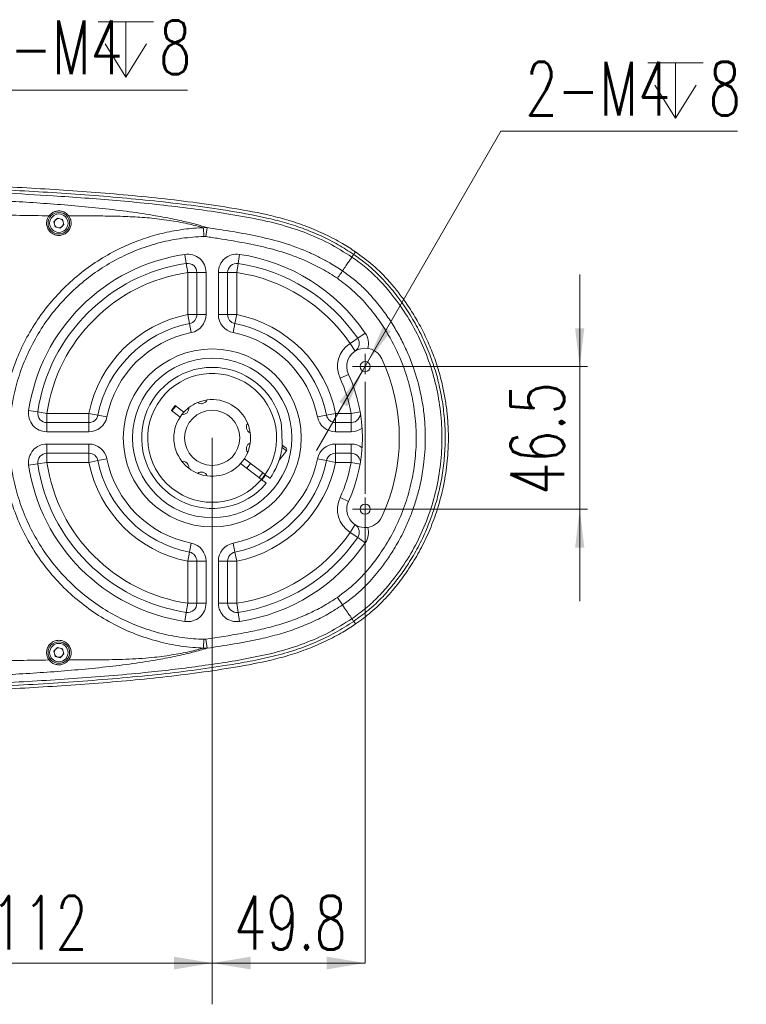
# Model space of a CAD drawing. Header units: millimetres. Extents: x 0 to 595, y 0 to 420.
# Tile 15 of 16: x 373 to 421, y 297 to 361. Entities that reach past the tile are written whole.
import ezdxf

# ---------------------------------------------------------------- set-up
doc = ezdxf.new("R2010")
doc.units = ezdxf.units.MM
doc.layers.get('0').update_dxf_attribs({"lineweight": 18})
doc.layers.add('10', color=7, linetype='Continuous', lineweight=18)
doc.styles.add('SLDTEXTSTYLE2', font='txt.shx', dxfattribs={"width": 0.7})
doc.dimstyles.new('SLDDIMSTYLE0', dxfattribs={"dimtxt": 3.5, "dimasz": 2.5, "dimexe": 0, "dimexo": 0.0625, "dimgap": 0.875, "dimtad": 1, "dimlfac": 5, "dimrnd": 1e-09, "dimzin": 12, "dimdsep": 46, "dimtxsty": 'SLDTEXTSTYLE2', "dimcen": 0.09, "dimdle": 5, "dimadec": 0, "dimazin": 3, "dimtfac": 1, "dimtofl": 0, "dimtmove": 0, "dimatfit": 3, "dimfxl": 0, "dimfrac": 2, "dimtolj": 1, "dimarcsym": 0})
doc.dimstyles.new('SLDDIMSTYLE2', dxfattribs={"dimtxt": 3.5, "dimasz": 2.5, "dimexe": 0, "dimexo": 0.0625, "dimgap": 0.875, "dimtad": 1, "dimdec": 1, "dimlfac": 5, "dimrnd": 1e-09, "dimzin": 12, "dimdsep": 46, "dimtxsty": 'SLDTEXTSTYLE2', "dimcen": 0.09, "dimdle": 5, "dimadec": 0, "dimazin": 3, "dimtfac": 1, "dimtdec": 1, "dimtmove": 0, "dimatfit": 0, "dimfxl": 0, "dimfrac": 2, "dimtolj": 1, "dimarcsym": 0})
doc.dimstyles.new('SLDDIMSTYLE6', dxfattribs={"dimtxt": 3.5, "dimasz": 2.5, "dimexe": 0, "dimexo": 0.0625, "dimgap": 0.875, "dimtad": 0, "dimtih": 1, "dimtoh": 1, "dimlfac": 5, "dimrnd": 1e-09, "dimzin": 12, "dimdsep": 46, "dimtxsty": 'SLDTEXTSTYLE2', "dimcen": 0, "dimdle": 5, "dimadec": 0, "dimazin": 3, "dimtfac": 1, "dimtmove": 0, "dimatfit": 3, "dimfxl": 0, "dimfrac": 2, "dimtolj": 1, "dimarcsym": 0})

# ---------------------------------------------------------------- blocks, each defined once
blk = doc.blocks.new('*X17')
at = {"layer": '10', "linetype": 'Continuous'}
for points in [[(385.682, 299.273), (388.182, 298.856), (388.182, 299.689)], [(395.651, 299.273), (393.151, 298.856), (393.151, 299.689)]]:
    blk.add_hatch(color=0, dxfattribs=at).paths.add_polyline_path(points, flags=0)
at = {"layer": '10', "color": 0, "linetype": 'Continuous'}
for p, q in [((395.651, 329.636), (395.651, 299.273)), ((395.651, 299.273), (385.682, 299.273)), ((385.682, 296.645), (385.682, 299.273))]:
    blk.add_line(p, q, dxfattribs=at)
at = {"layer": '10', "color": 0, "insert": (390.782, 301.898), "char_height": 3.5, "width": 10.5, "attachment_point": 5, "style": 'SLDTEXTSTYLE2'}
blk.add_mtext('49.8', dxfattribs=at)
blk = doc.blocks.new('*X18')
at = {"layer": '10', "linetype": 'Continuous'}
for points in [[(363.282, 299.273), (365.782, 298.856), (365.782, 299.689)], [(385.682, 299.273), (383.182, 298.856), (383.182, 299.689)]]:
    blk.add_hatch(color=0, dxfattribs=at).paths.add_polyline_path(points, flags=0)
at = {"layer": '10', "color": 0, "linetype": 'Continuous'}
for p, q in [((363.282, 321.185), (363.282, 299.273)), ((385.682, 299.273), (363.282, 299.273)), ((385.682, 296.645), (385.682, 299.273))]:
    blk.add_line(p, q, dxfattribs=at)
at = {"layer": '10', "color": 0, "insert": (374.415, 301.898), "char_height": 3.5, "width": 7.35, "attachment_point": 5, "style": 'SLDTEXTSTYLE2'}
blk.add_mtext('112', dxfattribs=at)
blk = doc.blocks.new('*X20')
at = {"layer": '10'}
for points in [[(409.646, 338.167), (409.946, 340.667), (409.346, 340.667)], [(409.646, 328.869), (409.346, 326.369), (409.946, 326.369)]]:
    blk.add_hatch(color=256, dxfattribs=at).paths.add_polyline_path(points, flags=0)
for p, q in [((409.646, 338.167), (409.646, 344.167)), ((396.481, 338.167), (410.146, 338.167)), ((409.646, 338.167), (409.646, 328.869)), ((396.481, 328.869), (410.146, 328.869)), ((409.646, 328.869), (409.646, 322.869))]:
    blk.add_line(p, q, dxfattribs=at)
at = {"layer": '10', "insert": (405.135, 329.795), "char_height": 3.5, "width": 10.15, "attachment_point": 1, "rotation": 90, "style": 'SLDTEXTSTYLE2'}
blk.add_mtext('46.5', dxfattribs=at)
blk = doc.blocks.new('SW_SYMBOL_HOLE_DEPTH')
at = {"layer": '10', "color": 0}
for p, q in [((0, 875), (800, 875)), ((400, 875), (400, 75)), ((100, 555), (400, 75)), ((700, 555), (400, 75))]:
    blk.add_line(p, q, dxfattribs=at)
blk = doc.blocks.new('*X31')
at = {"layer": '10'}
for points in [[(363.447, 346.904), (364.956, 348.919), (364.437, 349.219)], [(363.117, 346.332), (361.607, 344.317), (362.126, 344.017)]]:
    blk.add_hatch(color=256, dxfattribs=at).paths.add_polyline_path(points, flags=0)
for p, q in [((363.447, 346.904), (368.813, 356.199)), ((368.813, 356.199), (384.081, 356.199)), ((363.117, 346.332), (363.447, 346.904)), ((363.117, 346.332), (360.117, 341.136))]:
    blk.add_line(p, q, dxfattribs=at)
at = {"layer": '10', "xscale": 0.004511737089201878, "yscale": 0.004511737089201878, "zscale": 0.004511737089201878}
blk.add_blockref('SW_SYMBOL_HOLE_DEPTH', (378.246, 356.704), dxfattribs=at)
at = {"layer": '10', "char_height": 3.5, "attachment_point": 1, "style": 'SLDTEXTSTYLE2'}
for s, insert, width in [('8-M4', (370.401, 360.735), 13.3), ('8', (382.215, 360.735), 2.45)]:
    blk.add_mtext(s, dxfattribs=dict(at, insert=insert, width=width))
blk = doc.blocks.new('*X33')
at = {"layer": '10'}
for points in [[(395.816, 338.452), (397.326, 340.467), (396.806, 340.767)], [(395.486, 337.881), (393.976, 335.866), (394.496, 335.566)]]:
    blk.add_hatch(color=256, dxfattribs=at).paths.add_polyline_path(points, flags=0)
for p, q in [((395.816, 338.452), (404.512, 353.514)), ((404.512, 353.514), (419.926, 353.514)), ((395.486, 337.881), (395.816, 338.452)), ((395.486, 337.881), (392.486, 332.685))]:
    blk.add_line(p, q, dxfattribs=at)
at = {"layer": '10', "xscale": 0.004511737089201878, "yscale": 0.004511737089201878, "zscale": 0.004511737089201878}
blk.add_blockref('SW_SYMBOL_HOLE_DEPTH', (414.091, 354.02), dxfattribs=at)
at = {"layer": '10', "char_height": 3.5, "attachment_point": 1, "style": 'SLDTEXTSTYLE2'}
for s, insert, width in [('2-M4', (406.099, 358.05), 13.3), ('8', (418.059, 358.05), 2.45)]:
    blk.add_mtext(s, dxfattribs=dict(at, insert=insert, width=width))
blk = doc.blocks.new('SW_CENTERMARKSYMBOL_0')
at = {"layer": '10', "color": 0}
for p, q in [((0, 0.5), (0, 0.83)), ((-0.5, 0), (-0.83, 0)), ((0, 0), (-0.5, 0)), ((0, 0), (0, 0.5)), ((0, 0), (0.5, 0)), ((0, 0), (0, -0.5)), ((0.5, 0), (0.83, 0)), ((0, -1), (0, -8.298)), ((0, -9.298), (0, -8.798)), ((-0.5, -9.298), (-0.83, -9.298)), ((0, -9.298), (-0.5, -9.298)), ((0, -9.298), (0.5, -9.298)), ((0, -9.298), (0, -9.798)), ((0.5, -9.298), (0.83, -9.298)), ((0, -9.798), (0, -10.128))]:
    blk.add_line(p, q, dxfattribs=at)

msp = doc.modelspace()

# ---------------------------------------------------------------- linework, layer by layer
at = {"color": 7, "linetype": 'Continuous', "lineweight": 15}
for p, q in [((375.3463, 347.6044), (375.589, 347.8516)), ((375.439, 347.2706), (375.3463, 347.6044)), ((375.589, 347.8516), (375.9244, 347.7649)), ((376.0171, 347.4312), (375.7744, 347.184)), ((375.9244, 347.7649), (376.0171, 347.4312)), ((375.7744, 347.184), (375.439, 347.2706)), ((385.124, 347.2229), (385.1393, 346.6522)), ((385.3518, 347.2312), (385.2663, 346.6445)), ((383.9055, 345.4867), (383.9936, 344.8932)), ((387.4578, 345.4867), (387.3698, 344.8932)), ((383.9936, 344.8932), (384.0817, 344.2997)), ((387.3698, 344.8932), (387.2817, 344.2997)), ((384.0817, 341.5602), (384.0817, 344.2997)), ((384.0817, 344.2997), (384.6817, 344.2997)), ((384.6817, 341.5602), (384.6817, 344.2997)), ((385.2817, 344.2997), (384.6817, 344.2997)), ((385.2817, 344.2997), (385.2817, 341.5602)), ((386.0817, 341.5602), (386.0817, 344.2997)), ((386.0817, 344.2997), (386.6817, 344.2997)), ((386.6817, 344.2997), (386.6817, 341.5602)), ((386.6817, 344.2997), (387.2817, 344.2997)), ((387.2817, 344.2997), (387.2817, 341.5602)), ((384.0817, 341.5602), (384.1988, 340.9717)), ((384.0817, 341.5602), (384.6817, 341.5602)), ((384.1988, 340.9717), (384.3158, 340.3832)), ((385.2817, 341.5602), (384.6817, 341.5602)), ((386.0817, 341.5602), (386.6817, 341.5602)), ((387.2817, 341.5602), (386.6817, 341.5602)), ((387.0475, 340.3832), (387.1646, 340.9717)), ((387.2817, 341.5602), (387.1646, 340.9717)), ((395.6638, 340.3564), (395.1688, 340.0173)), ((395.1688, 340.0173), (394.6738, 339.6782)), ((394.9996, 339.1743), (394.6738, 339.6782)), ((394.5635, 337.6594), (394.0197, 337.4059)), ((373.7127, 335.2939), (374.3062, 335.2059)), ((374.3062, 335.2059), (374.8998, 335.1178)), ((383.0212, 335.3071), (383.2647, 335.6245)), ((383.5829, 334.8761), (383.0212, 335.3071)), ((383.058, 335.2789), (383.3015, 335.5963)), ((383.2647, 335.6245), (383.8264, 335.1935)), ((383.7045, 335.0478), (383.8264, 335.1935)), ((394.7415, 335.1178), (395.3323, 335.2221)), ((374.8998, 334.5178), (374.8998, 335.1178)), ((374.8998, 335.1178), (377.6393, 335.1178)), ((374.8998, 334.5178), (374.8998, 333.9178)), ((374.8998, 334.5178), (377.6393, 334.5178)), ((377.6393, 335.1178), (378.2278, 335.0007)), ((377.6393, 334.5178), (377.6393, 335.1178)), ((377.6393, 334.5178), (377.6393, 333.9178)), ((378.2278, 335.0007), (378.8162, 334.8836)), ((392.5471, 334.8836), (393.1356, 335.0007)), ((393.7241, 335.1178), (393.1356, 335.0007)), ((393.7241, 335.1178), (394.7415, 335.1178)), ((393.7241, 335.1178), (393.7241, 334.5178)), ((393.7241, 333.9178), (393.7241, 334.5178)), ((393.7241, 334.5178), (394.7415, 334.5178)), ((394.7415, 335.1178), (394.7415, 334.5178)), ((394.7415, 333.9178), (394.7415, 334.5178)), ((377.6393, 333.9178), (374.8998, 333.9178)), ((394.7415, 333.9178), (393.7241, 333.9178)), ((374.8998, 333.1178), (377.6393, 333.1178)), ((374.8998, 333.1178), (374.8998, 332.5178)), ((377.6393, 333.1178), (377.6393, 332.5178)), ((390.0434, 332.0564), (390.5177, 332.6745)), ((390.2462, 333.0404), (390.4946, 332.8498)), ((393.7241, 333.1178), (394.7415, 333.1178)), ((393.7241, 333.1178), (393.7241, 332.5178)), ((394.7415, 333.1178), (394.7415, 332.5178)), ((377.6393, 332.5178), (374.8998, 332.5178)), ((374.8998, 332.5178), (374.8998, 331.9178)), ((377.6393, 332.5178), (377.6393, 331.9178)), ((377.6393, 331.9178), (378.2278, 332.0349)), ((378.8162, 332.1519), (378.2278, 332.0349)), ((387.7805, 332.1594), (389.1317, 331.1226)), ((392.5471, 332.1519), (393.1356, 332.0349)), ((393.7241, 331.9178), (393.1356, 332.0349)), ((394.7415, 332.5178), (393.7241, 332.5178)), ((393.7241, 331.9178), (393.7241, 332.5178)), ((394.7415, 331.9178), (394.7415, 332.5178)), ((374.3062, 331.8297), (373.7127, 331.7416)), ((374.3062, 331.8297), (374.8998, 331.9178)), ((377.6393, 331.9178), (374.8998, 331.9178)), ((388.8882, 330.8052), (387.537, 331.8421)), ((388.1835, 331.8502), (387.94, 331.5328)), ((394.7415, 331.9178), (393.7241, 331.9178)), ((394.7415, 331.9178), (395.3323, 331.8134)), ((388.7333, 330.9241), (388.9768, 331.2414)), ((394.5635, 329.3761), (394.0197, 329.6297)), ((394.9996, 327.8612), (394.6738, 327.3573)), ((395.1688, 327.0182), (394.6738, 327.3573)), ((395.6638, 326.6791), (395.1688, 327.0182)), ((384.3158, 326.6523), (384.1988, 326.0639)), ((387.0475, 326.6523), (387.1646, 326.0639)), ((384.0817, 325.4754), (384.1988, 326.0639)), ((387.2817, 325.4754), (387.1646, 326.0639)), ((384.0817, 322.7359), (384.0817, 325.4754)), ((384.0817, 325.4754), (384.6817, 325.4754)), ((384.6817, 325.4754), (385.2817, 325.4754)), ((384.6817, 322.7359), (384.6817, 325.4754)), ((385.2817, 325.4754), (385.2817, 322.7359)), ((386.0817, 322.7359), (386.0817, 325.4754)), ((386.0817, 325.4754), (386.6817, 325.4754)), ((386.6817, 325.4754), (386.6817, 322.7359)), ((386.6817, 325.4754), (387.2817, 325.4754)), ((387.2817, 325.4754), (387.2817, 322.7359)), ((393.8412, 323.1125), (394.1766, 322.6236)), ((383.9936, 322.1424), (384.0817, 322.7359)), ((384.0817, 322.7359), (384.6817, 322.7359)), ((384.6817, 322.7359), (385.2817, 322.7359)), ((386.0817, 322.7359), (386.6817, 322.7359)), ((386.6817, 322.7359), (387.2817, 322.7359)), ((387.3698, 322.1424), (387.2817, 322.7359)), ((383.9936, 322.1424), (383.9055, 321.5489)), ((387.4578, 321.5489), (387.3698, 322.1424)), ((385.1392, 320.3834), (385.1239, 319.8127)), ((385.2662, 320.391), (385.3518, 319.8043)), ((375.3463, 319.6044), (375.589, 319.8516)), ((375.589, 319.8516), (375.9244, 319.7649)), ((375.9244, 319.7649), (376.0171, 319.4312)), ((385.3518, 319.8043), (385.1239, 319.8127)), ((375.439, 319.2706), (375.3463, 319.6044)), ((375.7744, 319.184), (375.439, 319.2706)), ((376.0171, 319.4312), (375.7744, 319.184))]:
    msp.add_line(p, q, dxfattribs=at)
at = {"color": 8, "linetype": 'Continuous', "lineweight": 15}
msp.add_line((390.5177, 332.6745), (390.2379, 332.8892), dxfattribs=at)
at = {"color": 7, "linetype": 'Continuous', "lineweight": 15}
for points in [[(394.1766, 344.412), (394.1621, 344.391), (394.1377, 344.3553), (394.104, 344.3061), (394.062, 344.245), (394.0132, 344.1737), (393.9589, 344.0947), (393.901, 344.0102), (393.8412, 343.9231)], [(384.7344, 335.8314), (384.9188, 335.8986), (385.3452, 335.995)], [(383.8264, 335.1935), (384.1472, 335.4915), (384.1517, 335.4949)], [(387.9953, 334.465), (388.0682, 334.2625), (388.1589, 333.8542)], [(388.1589, 333.1813), (388.1194, 332.9633), (387.9953, 332.5705)], [(384.1517, 331.5406), (383.9919, 331.6753), (383.7045, 331.9878)], [(385.3452, 331.0405), (385.1457, 331.0759), (384.7344, 331.2042)], [(388.886, 330.8026), (389.0138, 330.961), (389.1231, 331.1101)], [(388.919, 330.7796), (389.0455, 330.9366), (389.1634, 331.098)]]:
    msp.add_lwpolyline(points, dxfattribs=at)
for centre, radius in [((375.6817, 347.5178), 0.7), ((375.6817, 347.5178), 0.6), ((385.6817, 333.5178), 5.8), ((385.6817, 333.5178), 5.2), ((395.6511, 338.1666), 0.33), ((385.6817, 333.5178), 1.8), ((395.6511, 328.869), 0.33), ((375.6817, 319.5178), 0.7), ((375.6817, 319.5178), 0.6)]:
    msp.add_circle(centre, radius, dxfattribs=at)
for centre, radius, start, end in [((375.6817, 347.5178), 0.3, 135.520354, 195.520354), ((375.6817, 347.5178), 0.3, 195.520354, 255.520354), ((375.6817, 347.5178), 0.3, 75.520354, 135.520354), ((375.6817, 347.5178), 0.3, 15.520354, 75.520354), ((375.6817, 347.5178), 0.3, 315.520354, 15.520354), ((375.6817, 347.5178), 0.3, 255.520354, 315.520354), ((385.6817, 333.5178), 12.1, 98.440889, 171.559111), ((384.0817, 344.2997), 1.2, 0, 98.440889), ((387.2817, 344.2997), 1.2, 81.559111, 180), ((385.6817, 333.5178), 12.1, 34.414624, 81.559111), ((385.6817, 333.5178), 11.5, 98.440889, 171.559111), ((384.0817, 344.2997), 0.6, 0, 98.440889), ((387.2817, 344.2997), 0.6, 81.559111, 180), ((385.6817, 333.5178), 11.5, 34.414624, 81.559111), ((385.6817, 333.5178), 10.9, 98.440889, 171.559111), ((385.6817, 333.5178), 10.9, 34.414624, 81.559111), ((385.6817, 333.5178), 8.2, 101.251848, 168.748152), ((385.6817, 333.5178), 7.6, 101.251848, 168.748152), ((384.0817, 341.5602), 0.6, 281.251848, 0), ((384.0817, 341.5602), 1.2, 281.251848, 0), ((387.2817, 341.5602), 1.2, 180, 258.748152), ((387.2817, 341.5602), 0.6, 180, 258.748152), ((385.6817, 333.5178), 7.6, 11.251848, 78.748152), ((385.6817, 333.5178), 8.2, 11.251848, 78.748152), ((385.6817, 333.5178), 7, 101.251848, 168.748152), ((385.6817, 333.5178), 7, 11.251848, 78.748152), ((394.6738, 339.6782), 1.2, 344.290919, 34.414624), ((395.6511, 338.1666), 1.8, 122.881297, 205), ((394.6738, 339.6782), 0.6, 302.881297, 34.414624), ((395.6511, 338.1666), 1.2, 25, 205), ((385.6817, 333.5178), 12.2, 335, 25), ((385.6817, 333.5178), 4.6, 13.417793, 320.008094), ((385.6817, 333.5178), 4.2, 325.229403, 319.770597), ((385.6817, 333.5178), 9.2, 10.01541, 25), ((385.6817, 333.5178), 9.8, 335, 25), ((385.6817, 333.5178), 2.5, 112.265884, 127.734116), ((384.9777, 336.1451), 0.397, 232.208939, 337.791061), ((385.6817, 333.5178), 2.5, 22.265884, 97.734116), ((374.8998, 335.1178), 1.2, 171.559111, 270), ((374.8998, 335.1178), 0.6, 171.559111, 270), ((383.7583, 335.4411), 0.397, 262.208939, 7.791061), ((394.7415, 335.1178), 0.6, 270, 10.01541), ((377.6393, 335.1178), 0.6, 270, 348.748152), ((377.6393, 335.1178), 1.2, 270, 348.748152), ((385.6817, 333.5178), 2.5, 142.265884, 217.734116), ((393.7241, 335.1178), 1.2, 191.251848, 270), ((393.7241, 335.1178), 0.6, 191.251848, 270), ((388.309, 334.2218), 0.397, 142.208939, 247.791061), ((394.7415, 335.1178), 1.2, 270, 306.828854), ((385.6817, 333.5178), 2.5, 352.265884, 7.734116), ((374.8998, 331.9178), 1.2, 90, 188.440889), ((377.6393, 331.9178), 1.2, 11.251848, 90), ((388.309, 332.8138), 0.397, 112.208939, 217.791061), ((385.6817, 333.5178), 4.6, 324.991906, 349.462389), ((390.4185, 332.7506), 0.125, 322.5, 52.5), ((393.7241, 331.9178), 1.2, 90, 168.748152), ((394.7415, 331.9178), 1.2, 53.171146, 90), ((374.8998, 331.9178), 0.6, 90, 188.440889), ((377.6393, 331.9178), 0.6, 11.251848, 90), ((385.6817, 333.5178), 7.6, 191.251848, 258.748152), ((385.6817, 333.5178), 7, 191.251848, 258.748152), ((383.7583, 331.5945), 0.397, 352.208939, 97.791061), ((385.6817, 333.5178), 2.5, 262.265884, 337.734116), ((385.6817, 333.5178), 7, 281.251848, 348.748152), ((385.6817, 333.5178), 7.6, 281.251848, 348.748152), ((393.7241, 331.9178), 0.6, 90, 168.748152), ((394.7415, 331.9178), 0.6, 349.98459, 90), ((385.6817, 333.5178), 12.1, 188.440889, 261.559111), ((385.6817, 333.5178), 11.5, 188.440889, 261.559111), ((385.6817, 333.5178), 10.9, 188.440889, 261.559111), ((385.6817, 333.5178), 8.2, 191.251848, 258.748152), ((385.6817, 333.5178), 2.5, 232.265884, 247.734116), ((385.6817, 333.5178), 8.2, 281.251848, 348.748152), ((385.6817, 333.5178), 9.2, 335, 349.98459), ((384.9777, 330.8905), 0.397, 22.208939, 127.791061), ((395.6511, 328.869), 1.8, 155, 237.118703), ((395.6511, 328.869), 1.2, 155, 335), ((394.6738, 327.3573), 0.6, 325.585376, 57.118703), ((394.6738, 327.3573), 1.2, 325.585376, 15.709081), ((385.6817, 333.5178), 10.9, 278.440889, 325.585376), ((385.6817, 333.5178), 11.5, 278.440889, 325.585376), ((384.0817, 325.4754), 1.2, 0, 78.748152), ((387.2817, 325.4754), 1.2, 101.251848, 180), ((385.6817, 333.5178), 12.1, 278.440889, 325.585376), ((384.0817, 325.4754), 0.6, 0, 78.748152), ((387.2817, 325.4754), 0.6, 101.251848, 180), ((384.0817, 322.7359), 1.2, 261.559111, 0), ((384.0817, 322.7359), 0.6, 261.559111, 360), ((387.2817, 322.7359), 1.2, 180, 278.440889), ((387.2817, 322.7359), 0.6, 180, 278.440889), ((375.6817, 319.5178), 0.3, 75.520354, 135.520354), ((375.6817, 319.5178), 0.3, 15.520354, 75.520354), ((375.6817, 319.5178), 0.3, 135.520354, 195.520354), ((375.6817, 319.5178), 0.3, 195.520354, 255.520354), ((375.6817, 319.5178), 0.3, 255.520354, 315.520354), ((375.6817, 319.5178), 0.3, 315.520354, 15.520354)]:
    msp.add_arc(centre, radius, start, end, dxfattribs=at)
for points, knots in [([(283.237, 345.8214), (283.237, 345.8214), (283.4689, 346.056), (283.9712, 346.4957), (284.8026, 347.0603), (285.8308, 347.6365), (287.058, 348.2057), (288.4981, 348.727), (289.9861, 349.1458), (291.7499, 349.5323), (293.7811, 349.8701), (296.0773, 350.1486), (298.3865, 350.3518), (301.4824, 350.5498), (305.3276, 350.7052), (311.5621, 350.8812), (319.5142, 350.9853), (329.2173, 350.9853), (336.5576, 350.9101), (343.829, 350.7974), (351.04, 350.6494), (360.6584, 350.3725), (368.6793, 350.0818), (375.0923, 349.7478), (379.9064, 349.3983), (383.9166, 348.971), (387.1171, 348.4909), (389.121, 348.1223), (390.7095, 347.7014), (391.8986, 347.2979), (393.0618, 346.7967), (394.1125, 346.2502), (394.7482, 345.8349), (395.0273, 345.6526)], [0, 0, 0, 0, 0.0025054, 206.64682, 416.5943006, 628.398336, 944.345518, 1262.7055933, 1586.6647057, 1911.8242784, 2393.2498467, 2875.7581898, 3360.2338443, 3845.0221937, 4818.6473939, 5770.4370691, 7751.4769775, 9799.531057, 11847.8300126, 12349.1616378, 14354.4852485, 16365.2685952, 18376.0669649, 19381.4766211, 20387.2600119, 21399.0685059, 21906.285878, 22414.3307467, 22674.1055401, 22934.980695, 23200.02863, 23466.7821876, 23675.4743746, 23675.4743746, 23675.4743746, 23675.4743746]), ([(394.9096, 345.4809), (394.5731, 345.6985), (393.9004, 346.1336), (392.8242, 346.6767), (391.7059, 347.1474), (390.5434, 347.5334), (388.9728, 347.9403), (386.9891, 348.3005), (383.8098, 348.7744), (379.795, 349.1992), (374.952, 349.548), (368.5171, 349.8798), (360.501, 350.1693), (350.9057, 350.4443), (341.307, 350.6404), (331.1895, 350.7659), (320.5536, 350.7893), (311.28, 350.6742), (304.8065, 350.4791), (301.132, 350.3171), (298.3781, 350.1461), (295.6288, 349.8974), (293.3425, 349.5935), (291.5198, 349.2674), (290.1523, 348.9693), (288.7962, 348.599), (287.3062, 348.0857), (286.0008, 347.4964), (284.8851, 346.8639), (284.0839, 346.3263), (283.6156, 345.8899), (283.385, 345.675)], [0, 0, 0, 0, 252.9537865, 505.8522324, 760.2684585, 1018.9795986, 1278.8889965, 1784.6436551, 2291.6457804, 3309.6145266, 4334.0172287, 5358.9600673, 7380.0423338, 9401.3735335, 11423.2370025, 13445.2368074, 15793.5457009, 18142.3587812, 19303.8916692, 19884.8535961, 20465.9778205, 21046.8082833, 21628.5728226, 21922.2884329, 22216.4088335, 22512.529126, 22809.8290785, 23211.301347, 23414.9440357, 23619.9538934, 23818.779047, 23818.779047, 23818.779047, 23818.779047]), ([(394.7919, 345.3093), (394.2945, 345.6218), (393.2996, 346.2467), (391.5844, 346.9918), (389.6997, 347.5699), (387.6655, 347.9731), (385.6189, 348.3006), (383.5638, 348.5759), (381.5032, 348.8057), (379.4389, 348.9993), (377.3721, 349.1635), (373.8257, 349.4045), (368.7959, 349.6527), (360.578, 349.9594), (350.6516, 350.2478), (339.7607, 350.4598), (329.6128, 350.5653), (320.2089, 350.5718), (312.7645, 350.4839), (307.2807, 350.3469), (303.7565, 350.2283), (300.234, 350.0656), (297.1075, 349.8374), (294.3819, 349.5327), (292.0591, 349.1725), (289.9511, 348.7214), (288.0759, 348.1543), (286.6221, 347.5644), (285.4071, 346.933), (284.4016, 346.3195), (283.8224, 345.7922), (283.533, 345.5288)], [0, 0, 0, 0, 374.071828, 748.2328664, 1188.3022611, 1628.6767217, 2069.2750518, 2509.9153266, 2950.5590454, 3391.2027561, 3831.8701263, 4272.5385478, 5657.5862705, 7042.6359028, 9516.0213974, 11989.401384, 13988.0778919, 15986.7371002, 17985.3803701, 18734.8592261, 19484.3430184, 20233.7675763, 20983.1403925, 21482.6603193, 21982.1242318, 22481.3982538, 22855.7817668, 23230.0272107, 23479.5597582, 23728.8916958, 23977.8759263, 23977.8759263, 23977.8759263, 23977.8759263]), ([(365.862, 349.2541), (367.6718, 349.1804), (370.0873, 349.0821), (373.1054, 348.9163), (374.9168, 348.7992), (376.7286, 348.6574), (378.5305, 348.4841), (380.3001, 348.2718), (381.8851, 348.0328), (383.2576, 347.7725), (384.3925, 347.5126), (385.0434, 347.3217), (385.3518, 347.2312)], [0, 0, 0, 0, 2403.9417841, 3208.4346154, 4012.9894094, 4816.7635144, 5633.4341515, 6451.3320032, 7265.7845114, 7914.9074304, 8563.8548928, 9148.5523291, 9148.5523291, 9148.5523291, 9148.5523291]), ([(375.0421, 347.9983), (374.4065, 348.0072), (373.1347, 348.025), (370.9608, 348.0875), (368.9738, 348.1547), (367.3989, 348.2131), (366.4989, 348.2405), (366.0489, 348.2629), (365.8237, 348.2609), (365.8237, 348.2609)], [0, 0, 0, 0, 1177.5841353, 2356.4396972, 4021.3894315, 4853.90486, 5270.164487, 5686.436485, 5686.4438723, 5686.4438723, 5686.4438723, 5686.4438723]), ([(375.0421, 347.9983), (375.0058, 347.9418), (374.9213, 347.8099), (374.8688, 347.5649), (374.8973, 347.2951), (375.0162, 347.046), (375.2151, 346.8477), (375.4749, 346.7271), (375.761, 346.7049), (376.0269, 346.7802), (376.2376, 346.9259), (376.3877, 347.117), (376.4666, 347.3208), (376.4917, 347.5538), (376.4547, 347.7828), (376.3652, 347.9284), (376.3269, 347.9907)], [0, 0, 0, 0, 703.2133056, 1641.3916487, 2599.2815913, 3584.0810265, 4601.9758555, 5646.3872389, 6677.3766542, 7626.2331185, 8475.3621924, 9298.3949745, 10185.0124645, 10849.1769602, 11922.8368846, 12726.0612929, 12726.0612929, 12726.0612929, 12726.0612929]), ([(376.3269, 347.9907), (376.2634, 348.0609), (376.1364, 348.2015), (375.8885, 348.3043), (375.6383, 348.3275), (375.4138, 348.2823), (375.2039, 348.1778), (375.0971, 348.0593), (375.0421, 347.9983)], [0, 0, 0, 0, 1132.939896, 2267.5882099, 3107.1807913, 3946.4025355, 4827.5947497, 5763.206844, 5763.206844, 5763.206844, 5763.206844]), ([(385.124, 347.2229), (384.8279, 347.3006), (384.1831, 347.4701), (383.0458, 347.6846), (381.7869, 347.8497), (380.4944, 347.9429), (379.1979, 347.9837), (377.8779, 347.9914), (376.9156, 347.9896), (376.3979, 347.9906), (376.3269, 347.9907)], [0, 0, 0, 0, 948.93813, 2067.1219111, 3185.7342613, 4222.9332151, 5261.0727286, 6319.8602981, 7378.8441453, 7547.0251393, 7547.0251393, 7547.0251393, 7547.0251393]), ([(372.0431, 335.2519), (372.0954, 335.5997), (372.224, 336.4546), (372.5874, 337.7886), (373.1459, 339.2261), (373.8607, 340.5893), (374.7234, 341.859), (375.7179, 343.0232), (376.8284, 344.0657), (378.0428, 344.9713), (379.341, 345.7359), (380.6495, 346.3253), (381.9428, 346.7524), (383.2006, 347.0387), (384.2668, 347.1821), (384.9097, 347.2127), (385.124, 347.2229)], [0, 0, 0, 0, 686.2291983, 1687.0834509, 2691.1159288, 3691.9821068, 4685.308455, 5681.7374549, 6675.0601989, 7652.6355862, 8633.1741913, 9610.7133107, 10448.5125994, 11288.197706, 12125.944139, 12544.6974636, 12544.6974636, 12544.6974636, 12544.6974636]), ([(385.124, 347.2229), (385.1617, 347.2276), (385.2377, 347.237), (385.3136, 347.2332), (385.3518, 347.2312)], [0, 0, 0, 0, 1140.5223191, 2294.7322961, 2294.7322961, 2294.7322961, 2294.7322961]), ([(385.3518, 347.2312), (385.9144, 347.1454), (387.0401, 346.9737), (388.7254, 346.6629), (390.3992, 346.241), (391.7175, 345.7529), (392.6906, 345.2933), (393.2719, 344.9807), (393.7671, 344.6854), (394.04, 344.5032), (394.1766, 344.412)], [0, 0, 0, 0, 1390.4658538, 2782.1270701, 4185.8673254, 5602.9344639, 6207.832218, 6814.3719115, 7214.8755438, 7616.0065998, 7616.0065998, 7616.0065998, 7616.0065998]), ([(385.1393, 346.6522), (384.6602, 346.6232), (383.7006, 346.5652), (382.2858, 346.2744), (380.9087, 345.8414), (379.5887, 345.2514), (378.34, 344.521), (377.1713, 343.6538), (376.102, 342.6542), (375.1439, 341.5369), (374.3122, 340.3175), (373.6226, 339.0076), (373.0832, 337.6256), (372.732, 336.3429), (372.6075, 335.5205), (372.5569, 335.186)], [0, 0, 0, 0, 915.0451767, 1833.0458286, 2748.2070191, 3665.9172296, 4586.478777, 5504.2417531, 6437.8314154, 7374.356133, 8307.9604502, 9249.2399079, 10193.5036598, 11134.762641, 11780.2403644, 11780.2403644, 11780.2403644, 11780.2403644]), ([(385.2663, 346.6445), (385.2453, 346.6472), (385.2031, 346.6524), (385.1606, 346.6523), (385.1393, 346.6522)], [0, 0, 0, 0, 1142.5080167, 2293.3295568, 2293.3295568, 2293.3295568, 2293.3295568]), ([(393.8412, 343.9231), (393.6781, 344.0311), (393.1867, 344.3566), (392.4928, 344.7319), (391.7082, 345.0993), (390.7565, 345.4857), (389.425, 345.895), (387.7785, 346.2423), (386.3868, 346.4769), (385.5465, 346.6026), (385.2663, 346.6445)], [0, 0, 0, 0, 494.5098783, 1489.0542247, 1989.0512966, 2683.6459162, 4082.881929, 5501.7050765, 6932.7642424, 7648.7490749, 7648.7490749, 7648.7490749, 7648.7490749]), ([(394.7919, 345.3093), (394.7958, 345.315), (394.8037, 345.3265), (394.8494, 345.3932), (394.8919, 345.4552), (394.9096, 345.4809)], [0, 0, 0, 0, 1198.9841359, 2397.9682718, 3247.3455024, 3247.3455024, 3247.3455024, 3247.3455024]), ([(394.9096, 321.5547), (395.234, 321.7901), (395.8352, 322.2262), (396.6323, 322.9685), (397.3247, 323.7416), (397.9719, 324.5668), (398.6013, 325.4977), (399.1939, 326.5361), (399.7315, 327.6919), (400.1752, 328.9032), (400.5129, 330.1452), (400.7431, 331.4021), (400.8679, 332.6707), (400.8856, 333.9606), (400.7932, 335.2444), (400.5944, 336.5067), (400.2923, 337.745), (399.882, 338.9681), (399.3699, 340.149), (398.7645, 341.2743), (398.0694, 342.3431), (397.2769, 343.3617), (396.4748, 344.2292), (395.6751, 344.9315), (395.1653, 345.2974), (394.9096, 345.4809)], [0, 0, 0, 0, 899.165341, 1666.3368715, 2439.8313279, 3227.621284, 4019.2338494, 4960.8682226, 5909.0416117, 6877.8347386, 7853.7526825, 8795.4127254, 9743.6117673, 10712.430964, 11688.3758632, 12630.0390511, 13578.2409008, 14547.0620659, 15523.008676, 16464.6731948, 17412.8730351, 18382.1730444, 19359.3265647, 20061.1173138, 20767.5582376, 20767.5582376, 20767.5582376, 20767.5582376]), ([(395.0273, 345.6526), (395.4152, 345.3687), (396.2099, 344.7872), (397.09, 343.8858), (397.7826, 343.0558), (398.3478, 342.2971), (398.9212, 341.4105), (399.4652, 340.418), (399.9428, 339.3683), (400.344, 338.2753), (400.639, 337.2329), (400.845, 336.2583), (400.9804, 335.3578), (401.0629, 334.4456), (401.091, 333.5202), (401.0647, 332.6392), (400.9929, 331.8059), (400.8824, 331.0026), (400.6801, 329.953), (400.3451, 328.737), (399.8437, 327.4194), (399.2698, 326.2319), (398.6085, 325.1139), (397.8535, 324.0552), (397.0081, 323.0485), (396.2186, 322.2919), (395.545, 321.7489), (395.2, 321.5051), (395.0273, 321.383)], [0, 0, 0, 0, 1202.6389328, 2463.9487055, 3142.4343447, 3911.3032418, 4832.6218304, 5785.8928551, 6744.4519877, 7719.5250208, 8700.2576333, 9455.8810078, 10214.1300376, 10980.445611, 11749.4998969, 12532.425685, 13187.4400437, 13844.1598464, 14563.143768, 15864.5334585, 16998.440554, 18091.0035816, 19165.0938897, 20249.0043371, 21345.6226214, 22454.115273, 22982.4712775, 23512.2527454, 23512.2527454, 23512.2527454, 23512.2527454]), ([(394.7919, 345.3093), (394.772, 345.2802), (394.7315, 345.2212), (394.5859, 345.0089), (394.4021, 344.7409), (394.2523, 344.5225), (394.1766, 344.412)], [0, 0, 0, 0, 1109.8260705, 2252.4980498, 3174.4506399, 4118.4356539, 4118.4356539, 4118.4356539, 4118.4356539]), ([(394.7919, 321.7263), (395.0997, 321.9491), (395.7151, 322.3948), (396.5485, 323.1759), (397.4248, 324.1766), (398.3201, 325.4077), (399.1608, 326.8997), (399.8268, 328.4773), (400.3087, 330.1206), (400.6004, 331.8081), (400.698, 333.5178), (400.6004, 335.2275), (400.3087, 336.9149), (399.8268, 338.5582), (399.1608, 340.1359), (398.3201, 341.6278), (397.4248, 342.859), (396.5485, 343.8596), (395.7151, 344.6407), (395.0997, 345.0864), (394.7919, 345.3093)], [0, 0, 0, 0, 681.2527065, 1362.3380541, 2043.7739846, 3065.7604448, 4087.751318, 5109.7419997, 6131.7326811, 7153.723115, 8175.7140102, 9197.7046969, 10219.6954112, 11241.6859923, 12263.6767973, 13285.66754, 14307.6540263, 14989.0900158, 15670.1753567, 16351.4281006, 16351.4281006, 16351.4281006, 16351.4281006]), ([(394.1766, 344.412), (394.1766, 344.412), (394.4149, 344.2485), (394.8796, 343.9037), (395.6009, 343.2688), (396.3157, 342.4934), (396.9796, 341.6294), (397.5504, 340.767), (398.0332, 339.9096), (398.4578, 339.0127), (398.9073, 337.8549), (399.2577, 336.5992), (399.4688, 335.3523), (399.5608, 334.3707), (399.5867, 333.4877), (399.5569, 332.6129), (399.464, 331.6496), (399.299, 330.686), (399.0609, 329.7289), (398.7929, 328.8869), (398.4752, 328.0711), (398.0686, 327.1928), (397.5939, 326.3382), (397.0525, 325.5136), (396.4198, 324.6751), (395.719, 323.8789), (394.9244, 323.1621), (394.4265, 322.8036), (394.1766, 322.6236)], [0, 0, 0, 0, 0.0107547, 777.1111557, 1554.0281641, 2580.1669451, 3607.0188576, 4480.7293199, 5358.7844449, 6250.3337773, 7146.49424, 8695.6154362, 9745.0521159, 10543.2054786, 11344.6610139, 12118.405174, 12895.1563992, 13945.0290779, 14743.5234208, 15545.3241856, 16319.0973632, 17095.8778766, 18145.7905395, 18944.3164841, 19746.1465922, 20968.7413676, 21789.7128063, 22617.4243273, 22617.4243273, 22617.4243273, 22617.4243273]), ([(393.8412, 323.1125), (394.244, 323.4179), (395.05, 324.029), (396.0634, 325.1551), (396.9387, 326.3783), (397.6684, 327.6872), (398.2489, 329.0684), (398.6668, 330.5073), (398.9226, 331.9834), (399.0132, 333.4789), (398.9314, 334.9745), (398.6844, 336.4516), (398.2388, 338.0195), (397.5415, 339.6386), (396.6646, 341.0827), (395.7462, 342.2429), (394.86, 343.161), (394.1803, 343.6694), (393.8412, 343.9231)], [0, 0, 0, 0, 917.0431557, 1834.8589394, 2739.814589, 3647.674026, 4552.6548154, 5457.6191889, 6365.4693586, 7270.4337583, 8175.0231411, 9082.4946859, 9987.0840657, 11131.754335, 12276.4158311, 13046.5961312, 13818.6981511, 14587.3299567, 14587.3299567, 14587.3299567, 14587.3299567]), ([(390.1561, 334.5852), (390.1654, 334.5376), (390.1842, 334.4417), (390.1966, 334.3032), (390.2049, 334.181), (390.2105, 334.0694), (390.2159, 333.9342), (390.2216, 333.7753), (390.2283, 333.5974), (390.2356, 333.4165), (390.2406, 333.2638), (390.2421, 333.1265), (390.2403, 333.0044), (390.2325, 332.8813), (390.2205, 332.772), (390.2096, 332.7084), (390.2041, 332.6765)], [0, 0, 0, 0, 1064.7854698, 2145.5374927, 2837.5604059, 3531.8505714, 4368.2142267, 5504.1390683, 6645.923671, 7844.8698937, 9050.7508513, 9663.3525554, 10585.256875, 11510.4684858, 12175.9241051, 12842.7774199, 12842.7774199, 12842.7774199, 12842.7774199]), ([(385.1239, 319.8127), (384.8852, 319.8245), (384.1353, 319.8614), (382.8814, 320.0501), (381.3918, 320.441), (379.9531, 320.9987), (378.5864, 321.719), (377.3068, 322.5881), (376.1322, 323.5932), (375.0816, 324.7258), (374.1636, 325.9666), (373.3896, 327.2995), (372.7738, 328.7098), (372.3182, 330.1768), (372.1169, 331.2145), (372.0471, 331.7522), (372.0431, 331.7837)], [0, 0, 0, 0, 458.7746931, 1441.5850555, 2427.6328937, 3410.5264788, 4397.3796524, 5387.4087959, 6374.287831, 7359.06101, 8346.9665798, 9331.753517, 10311.9519253, 11295.2318231, 12275.4262922, 12336.2817108, 12336.2817108, 12336.2817108, 12336.2817108]), ([(372.5569, 331.8496), (372.5609, 331.8193), (372.6284, 331.3021), (372.8231, 330.3041), (373.2633, 328.8934), (373.8577, 327.5379), (374.6043, 326.2574), (375.489, 325.0659), (376.501, 323.9793), (377.6317, 323.0161), (378.863, 322.1845), (380.1771, 321.4971), (381.5593, 320.9673), (382.9891, 320.5988), (384.1919, 320.4243), (384.9107, 320.3932), (385.1392, 320.3834)], [0, 0, 0, 0, 60.8782722, 1041.2934329, 2024.8187761, 3005.2546913, 3989.7677806, 4977.4030903, 5961.8932304, 6947.5058891, 7936.2775827, 8921.8392175, 9901.5933698, 10884.523666, 11864.1765533, 12320.6677198, 12320.6677198, 12320.6677198, 12320.6677198]), ([(388.8882, 330.8052), (388.924, 330.7778), (388.9955, 330.7229), (389.0907, 330.6498), (389.1626, 330.5947), (389.2005, 330.5656), (389.2044, 330.5626), (389.2059, 330.5615)], [0, 0, 0, 0, 1058.4860729, 2116.994777, 3174.889978, 4231.7318262, 4923.654464, 4923.654464, 4923.654464, 4923.654464]), ([(389.4494, 330.8788), (389.4459, 330.8815), (389.4389, 330.8869), (389.3842, 330.9288), (389.3037, 330.9906), (389.2144, 331.0591), (389.1553, 331.1045), (389.1317, 331.1226)], [0, 0, 0, 0, 1056.7864985, 2113.5583548, 3170.7572902, 4228.9206647, 4928.4565701, 4928.4565701, 4928.4565701, 4928.4565701]), ([(385.2662, 320.391), (386.0441, 320.5101), (387.2122, 320.689), (388.7587, 320.9961), (389.8727, 321.2753), (390.9308, 321.6183), (391.9342, 322.0297), (392.9149, 322.5157), (393.5325, 322.9136), (393.8412, 323.1125)], [0, 0, 0, 0, 1710.9881914, 2569.483953, 3427.6813519, 4206.9012431, 4985.9858844, 5784.4070082, 6582.5593597, 6582.5593597, 6582.5593597, 6582.5593597]), ([(394.1766, 322.6236), (393.8627, 322.4209), (393.2348, 322.0156), (392.2221, 321.5087), (391.1675, 321.0721), (390.2368, 320.7693), (389.4596, 320.5601), (388.4747, 320.3278), (387.1049, 320.072), (385.9364, 319.8936), (385.3518, 319.8043)], [0, 0, 0, 0, 892.2258401, 1784.7236469, 2701.1919465, 3617.8219425, 4120.8004642, 4624.2935419, 6035.4623711, 7448.7771059, 7448.7771059, 7448.7771059, 7448.7771059]), ([(394.1766, 322.6236), (394.2714, 322.4853), (394.4582, 322.2128), (394.6356, 321.9542), (394.7484, 321.7896), (394.7775, 321.7472), (394.7919, 321.7263)], [0, 0, 0, 0, 1169.0838228, 2303.6393342, 3171.8641241, 4020.5164802, 4020.5164802, 4020.5164802, 4020.5164802]), ([(283.533, 321.5068), (283.8224, 321.2433), (284.4016, 320.7161), (285.4071, 320.1025), (286.6221, 319.4712), (288.0759, 318.8813), (289.7635, 318.3707), (291.4831, 317.982), (293.2194, 317.6771), (294.9658, 317.436), (297.8872, 317.1209), (301.9949, 316.8681), (307.2807, 316.6833), (312.5689, 316.5613), (317.8581, 316.4936), (323.1477, 316.4668), (328.4374, 316.4748), (333.7269, 316.5124), (341.9547, 316.6122), (353.1195, 316.8437), (364.0855, 317.1877), (371.9145, 317.531), (376.6082, 317.8033), (380.9046, 318.1512), (384.7961, 318.6057), (387.7011, 319.0515), (389.9988, 319.5509), (391.6791, 320.0854), (393.2996, 320.7887), (394.2945, 321.4138), (394.7919, 321.7263)], [0, 0, 0, 0, 217.0981401, 434.4365076, 651.9624995, 978.2340614, 1304.6297771, 1631.089509, 1957.6409404, 2284.2606754, 2610.8893228, 3590.7998996, 4570.8746027, 5550.9732845, 6531.0818219, 7511.1943081, 8491.3257708, 9471.4522238, 10451.5774808, 13065.2297441, 15678.8825088, 16550.0711973, 17421.2401065, 18292.320307, 18945.6447267, 19598.8263943, 19925.2625625, 20251.533112, 20577.7261122, 20903.8475859, 20903.8475859, 20903.8475859, 20903.8475859]), ([(394.9096, 321.5547), (394.8919, 321.5804), (394.8494, 321.6424), (394.8037, 321.709), (394.7958, 321.7205), (394.7919, 321.7263)], [0, 0, 0, 0, 831.7899382, 2005.9477774, 3180.1056166, 3180.1056166, 3180.1056166, 3180.1056166]), ([(395.0273, 321.383), (394.7547, 321.2047), (394.1357, 320.7998), (393.11, 320.2628), (391.9593, 319.761), (390.7602, 319.3487), (389.1716, 318.9245), (387.1893, 318.557), (384.0402, 318.0807), (380.0624, 317.6511), (375.2629, 317.2981), (368.8222, 316.9596), (360.751, 316.6659), (351.0852, 316.3872), (343.8503, 316.2386), (336.9397, 316.1314), (330.3151, 316.0603), (321.575, 316.0443), (312.8264, 316.1267), (305.5343, 316.309), (300.4298, 316.5418), (297.5149, 316.7541), (295.231, 316.9789), (292.8536, 317.3029), (290.7964, 317.694), (289.1632, 318.1138), (287.9407, 318.5013), (286.7381, 318.9713), (285.6632, 319.4885), (284.7282, 320.0238), (283.9322, 320.566), (283.4687, 320.9982), (283.237, 321.2141)], [0, 0, 0, 0, 202.7230983, 460.4304509, 719.7846267, 983.8319733, 1249.2177277, 1743.039512, 2238.1756653, 3232.4833437, 4233.361244, 5234.7910769, 7248.5635997, 9262.6024352, 11256.3137914, 11754.7424624, 13566.4387257, 15381.741771, 17197.2677701, 19014.434434, 19923.8036354, 20378.8918616, 20834.2522343, 21352.6979187, 21872.5881575, 22137.1051597, 22402.368865, 22670.7119775, 22940.5196305, 23144.2742662, 23341.4349915, 23538.4024427, 23538.4024427, 23538.4024427, 23538.4024427]), ([(283.385, 321.3605), (283.6831, 321.0906), (284.3331, 320.5019), (285.4935, 319.7964), (286.775, 319.1719), (288.1729, 318.6365), (289.6709, 318.1824), (291.2635, 317.8148), (293.1505, 317.4731), (295.3015, 317.1789), (297.778, 316.9387), (300.2943, 316.7645), (305.2619, 316.5238), (312.6206, 316.3141), (322.369, 316.2346), (333.7496, 316.2904), (346.7611, 316.4746), (358.2468, 316.7929), (366.5767, 317.0879), (371.754, 317.3141), (376.9293, 317.6092), (381.1353, 317.9685), (384.3686, 318.3491), (386.3876, 318.643), (388.1521, 318.9424), (389.6575, 319.26), (391.097, 319.6666), (392.4529, 320.1858), (393.7249, 320.7944), (394.515, 321.3015), (394.9096, 321.5547)], [0, 0, 0, 0, 223.3390699, 486.9916873, 751.7071746, 1016.1239032, 1318.8005616, 1621.9167195, 1924.9345959, 2385.4911162, 2829.376964, 3309.0116788, 3788.6744611, 5596.3615967, 7404.3446149, 9212.3087925, 11928.1867862, 14644.0680195, 15604.8324212, 16565.582864, 17527.2492701, 18488.7733185, 18913.5975215, 19338.3999552, 19623.7844183, 19909.1870042, 20194.0976629, 20454.9295997, 20716.224712, 20976.8437767, 20976.8437767, 20976.8437767, 20976.8437767]), ([(385.1392, 320.3834), (385.1604, 320.3833), (385.2029, 320.3831), (385.2451, 320.3884), (385.2662, 320.391)], [0, 0, 0, 0, 1110.1978859, 2228.7315875, 2228.7315875, 2228.7315875, 2228.7315875]), ([(385.3518, 319.8043), (385.0433, 319.7139), (384.3925, 319.523), (383.2576, 319.2631), (381.8851, 319.0028), (380.3001, 318.7637), (378.5305, 318.5514), (376.7286, 318.3782), (374.9168, 318.2364), (373.1054, 318.1193), (370.0873, 317.9535), (367.6718, 317.8551), (365.8619, 317.7814)], [0, 0, 0, 0, 572.7321872, 1208.4772579, 1844.3961586, 2642.2637958, 3443.5069216, 4243.5477697, 5030.9539315, 5819.1247606, 6607.2348268, 8962.2314725, 8962.2314725, 8962.2314725, 8962.2314725]), ([(376.3269, 319.0449), (376.3334, 319.054), (376.3918, 319.1359), (376.4615, 319.2934), (376.4936, 319.5409), (376.4496, 319.7963), (376.3073, 320.043), (376.0951, 320.2191), (375.8572, 320.3106), (375.6128, 320.3271), (375.3665, 320.2683), (375.1374, 320.1258), (374.9611, 319.9032), (374.8718, 319.6273), (374.885, 319.3404), (374.9653, 319.1445), (375.0306, 319.0533), (375.0421, 319.0373)], [0, 0, 0, 0, 128.0504322, 1146.5332654, 1950.2832613, 3028.1837505, 4109.7109502, 5090.0532636, 5959.0289516, 6820.6666703, 7754.5957766, 8780.9411617, 9862.3606605, 10941.1537876, 11986.3781915, 12996.9086943, 13211.5081856, 13211.5081856, 13211.5081856, 13211.5081856]), ([(376.3269, 319.0449), (376.3979, 319.045), (377.0593, 319.0463), (378.3088, 319.0431), (380.0562, 319.0697), (381.6493, 319.1674), (383.046, 319.3511), (384.1831, 319.5655), (384.8279, 319.7349), (385.1239, 319.8127)], [0, 0, 0, 0, 144.014484, 1342.4109617, 2541.1309454, 3734.4604781, 4692.3235301, 5649.8167056, 6462.3027098, 6462.3027098, 6462.3027098, 6462.3027098]), ([(365.8238, 318.7747), (365.8238, 318.7747), (366.2739, 318.7705), (367.1744, 318.8006), (368.9731, 318.8887), (370.9603, 318.9462), (373.134, 319.0109), (374.4059, 319.0285), (375.0421, 319.0373)], [0, 0, 0, 0, 0.0060716, 684.0878696, 1368.4798141, 2736.9658514, 3704.9465109, 4673.6970987, 4673.6970987, 4673.6970987, 4673.6970987]), ([(375.0421, 319.0373), (375.1035, 318.9704), (375.2264, 318.8367), (375.4656, 318.7347), (375.7093, 318.7072), (375.9319, 318.748), (376.1511, 318.85), (376.2632, 318.9743), (376.3269, 319.0449)], [0, 0, 0, 0, 998.7537794, 1996.8048336, 2815.6298241, 3634.9788572, 4469.838172, 5567.3715136, 5567.3715136, 5567.3715136, 5567.3715136])]:
    msp.add_open_spline(points, degree=3, knots=knots, dxfattribs=at)
for points in [[(394.9096, 345.4809), (394.927, 345.5063), (394.9618, 345.5571), (394.9985, 345.6106), (395.0228, 345.646), (395.0258, 345.6504), (395.0273, 345.6526)], [(395.0273, 321.383), (395.0258, 321.3852), (395.0228, 321.3896), (394.9985, 321.4249), (394.9618, 321.4784), (394.927, 321.5293), (394.9096, 321.5547)]]:
    msp.add_open_spline(points, degree=3, dxfattribs=at)
at = {"layer": '10'}
msp.add_line((385.6817, 333.5178), (385.6817, 296.5828), dxfattribs=at)

# ---------------------------------------------------------------- block references
msp.add_blockref('SW_CENTERMARKSYMBOL_0', (395.6511, 338.1666), dxfattribs=at)

# ---------------------------------------------------------------- dimensions: what is measured, and where the dimension line sits
for p1, p2, text, picture, middle in [((363.4467, 346.9036), (363.1167, 346.332), '8-M4x8', '*X31', (370.1122, 358.4485)), ((395.8161, 338.4524), (395.4861, 337.8808), '2-M4x8', '*X33', (405.8108, 355.7637))]:
    dim = msp.add_diameter_dim_2p(p1=p1, p2=p2, text=text, dimstyle='SLDDIMSTYLE6', override={"dimpost": '%%C<>', "dimsah": 1, "dimtzin": 12}, dxfattribs=at)
    dim.commit()
    dim.dimension.update_dxf_attribs({"geometry": picture, "text_midpoint": middle, "dimtype": 163})
for base, p1, p2, angle, picture, middle in [((409.6464, 328.869), (396.4811, 338.1666), (396.4811, 328.869), 90, '*X20', (409.6464, 334.6193)), ((385.6817, 299.2728), (395.6511, 329.699), (385.6817, 296.5828), 0, '*X17', (390.7817, 301.8978))]:
    dim = msp.add_linear_dim(base=base, p1=p1, p2=p2, angle=angle, dimstyle='SLDDIMSTYLE2', override={"dimsah": 1, "dimtzin": 12}, dxfattribs=at)
    dim.commit()
    dim.dimension.update_dxf_attribs({"geometry": picture, "text_midpoint": middle, "dimtype": 160})
dim = msp.add_linear_dim(base=(363.2817, 299.2728), p1=(385.6817, 296.5828), p2=(363.2817, 321.2478), dimstyle='SLDDIMSTYLE0', override={"dimsah": 1, "dimtzin": 12}, dxfattribs=at)
dim.commit()
dim.dimension.update_dxf_attribs({"geometry": '*X18', "text_midpoint": (374.4154, 301.8978), "dimtype": 160})

doc.saveas('drawing.dxf')
